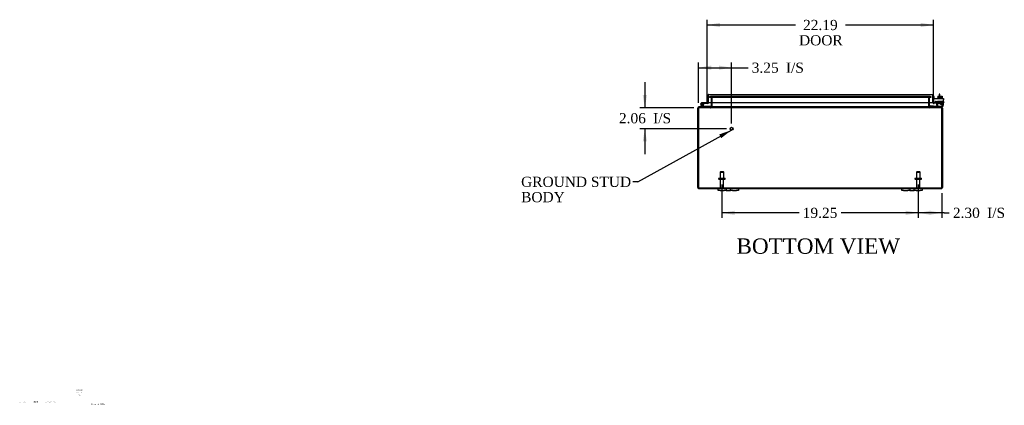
# Model space of a CAD drawing. Header units: inches. Extents: x 6 to 235, y 0 to 157.
# Tile 1 of 8: x 6 to 103, y 0 to 38. Entities that reach past the tile are written whole.
import ezdxf
from ezdxf.enums import TextEntityAlignment as Align

# ---------------------------------------------------------------- set-up
doc = ezdxf.new("R2010")
doc.units = ezdxf.units.IN
doc.header["$MEASUREMENT"] = 0
for name, color, linetype in [('COM40153-1', 7, 'CONTINUOUS'), ('COM40153-2', 7, 'CONTINUOUS'), ('COM42667', 7, 'CONTINUOUS'), ('COM42780', 7, 'CONTINUOUS'), ('COM48445', 7, 'CONTINUOUS'), ('COM71780-20', 7, 'CONTINUOUS'), ('DEFAULT', 7, 'CONTINUOUS'), ('DIMENSIONS', 7, 'CONTINUOUS'), ('FET07710', 7, 'CONTINUOUS'), ('HNG10620-32B', 7, 'CONTINUOUS'), ('HNG10620-32C', 7, 'CONTINUOUS'), ('HNG10620-32P', 7, 'CONTINUOUS'), ('SCC19011', 7, 'CONTINUOUS'), ('STD21878', 7, 'CONTINUOUS'), ('STD26094', 7, 'CONTINUOUS'), ('WAF25035', 7, 'CONTINUOUS')]:
    doc.layers.add(name, color=color, linetype=linetype)
doc.styles.add('SEACAD_TIMES_NEW_ROMAN', font='times.ttf')

# ---------------------------------------------------------------- blocks, each defined once
blk = doc.blocks.new('SEANNOT_GROUP')
at = {"layer": 'DIMENSIONS', "color": 7, "linetype": 'Continuous', "style": 'SEACAD_TIMES_NEW_ROMAN'}
blk.add_text('Hammond_WEB', height=0.125, dxfattribs=at).set_placement((13.011, 0.567), align=Align.TOP_LEFT)
blk = doc.blocks.new('SEANNOT_GROUP1')
at = {"layer": 'DEFAULT', "linetype": 'Continuous'}
blk.add_hatch(color=136, dxfattribs=at).paths.add_polyline_path([(74.816, 26.611), (75.81, 27.398), (74.615, 26.976)])
at = {"layer": 'DEFAULT', "color": 136, "linetype": 'Continuous'}
blk.add_line((66.641, 22.331), (66.141, 22.331), dxfattribs=at)
blk.add_lwpolyline([(66.641, 22.331), (75.81, 27.398)], dxfattribs=at)
at = {"layer": 'DEFAULT', "color": 136, "linetype": 'Continuous', "style": 'SEACAD_TIMES_NEW_ROMAN'}
for s, p in [('GROUND STUD', (55.198, 22.831)), ('BODY', (55.198, 21.331))]:
    blk.add_text(s, height=1, dxfattribs=at).set_placement(p, align=Align.TOP_LEFT)
blk = doc.blocks.new('GDIMGGROUP4')
at = {"layer": 'DEFAULT', "linetype": 'Continuous'}
for points in [[(76.138, 19.081), (76.138, 19.497), (74.888, 19.289)], [(92.888, 19.081), (94.138, 19.289), (92.888, 19.497)]]:
    blk.add_hatch(color=136, dxfattribs=at).paths.add_polyline_path(points)
at = {"layer": 'DEFAULT', "color": 136, "linetype": 'Continuous'}
for p, q in [((74.888, 22.078), (74.888, 18.789)), ((94.138, 22.078), (94.138, 18.789)), ((82.457, 19.289), (74.888, 19.289)), ((94.138, 19.289), (86.569, 19.289))]:
    blk.add_line(p, q, dxfattribs=at)
at = {"layer": 'DEFAULT', "color": 136, "linetype": 'Continuous', "style": 'SEACAD_TIMES_NEW_ROMAN'}
blk.add_text('19.25', height=1, dxfattribs=at).set_placement((82.807, 19.789), align=Align.TOP_LEFT)
blk = doc.blocks.new('GDIMGGROUP11')
at = {"layer": 'DEFAULT', "linetype": 'Continuous'}
for points in [[(74.7, 37.918), (73.45, 37.71), (74.7, 37.502)], [(94.388, 37.918), (94.388, 37.502), (95.638, 37.71)]]:
    blk.add_hatch(color=136, dxfattribs=at).paths.add_polyline_path(points)
at = {"layer": 'DEFAULT', "color": 136, "linetype": 'Continuous'}
for p, q in [((73.45, 30.584), (73.45, 38.21)), ((73.45, 37.71), (82.097, 37.71)), ((86.991, 37.71), (95.638, 37.71)), ((95.638, 30.612), (95.638, 38.21))]:
    blk.add_line(p, q, dxfattribs=at)
at = {"layer": 'DEFAULT', "color": 136, "linetype": 'Continuous', "style": 'SEACAD_TIMES_NEW_ROMAN'}
for s, p in [('22.19', (82.838, 38.21)), ('DOOR', (82.447, 36.71))]:
    blk.add_text(s, height=1, dxfattribs=at).set_placement(p, align=Align.TOP_LEFT)
blk = doc.blocks.new('GDIMGGROUP14')
at = {"layer": 'DEFAULT', "linetype": 'Continuous'}
for points in [[(95.388, 19.081), (95.388, 19.497), (94.138, 19.289)], [(95.191, 19.081), (96.441, 19.289), (95.191, 19.497)]]:
    blk.add_hatch(color=136, dxfattribs=at).paths.add_polyline_path(points)
at = {"layer": 'DEFAULT', "color": 136, "linetype": 'Continuous'}
for p, q in [((94.138, 22.078), (94.138, 18.789)), ((96.441, 21.226), (96.441, 18.789)), ((96.681, 19.289), (94.138, 19.289)), ((96.681, 19.289), (97.181, 19.289))]:
    blk.add_line(p, q, dxfattribs=at)
at = {"layer": 'DEFAULT', "color": 136, "linetype": 'Continuous', "style": 'SEACAD_TIMES_NEW_ROMAN'}
for s, p in [('2.30', (97.531, 19.789)), ('I/S', (100.885, 19.789))]:
    blk.add_text(s, height=1, dxfattribs=at).set_placement(p, align=Align.TOP_LEFT)
blk = doc.blocks.new('GDIMGGROUP16')
at = {"layer": 'DEFAULT', "linetype": 'Continuous'}
for points in [[(73.835, 33.729), (72.585, 33.521), (73.835, 33.313)], [(74.585, 33.729), (74.585, 33.313), (75.835, 33.521)]]:
    blk.add_hatch(color=136, dxfattribs=at).paths.add_polyline_path(points)
at = {"layer": 'DEFAULT', "color": 136, "linetype": 'Continuous'}
for p, q in [((72.585, 30.061), (72.585, 34.021)), ((75.835, 28.037), (75.835, 34.021)), ((72.585, 33.521), (76.957, 33.521)), ((76.957, 33.521), (77.457, 33.521))]:
    blk.add_line(p, q, dxfattribs=at)
at = {"layer": 'DEFAULT', "color": 136, "linetype": 'Continuous', "style": 'SEACAD_TIMES_NEW_ROMAN'}
for s, p in [('3.25', (77.807, 34.021)), ('I/S', (81.161, 34.021))]:
    blk.add_text(s, height=1, dxfattribs=at).set_placement(p, align=Align.TOP_LEFT)
blk = doc.blocks.new('GDIMGGROUP17')
at = {"layer": 'DEFAULT', "linetype": 'Continuous'}
for points in [[(67.121, 30.847), (67.33, 29.597), (67.538, 30.847)], [(67.121, 26.287), (67.538, 26.287), (67.33, 27.537)]]:
    blk.add_hatch(color=136, dxfattribs=at).paths.add_polyline_path(points)
at = {"layer": 'DEFAULT', "color": 136, "linetype": 'Continuous'}
for p, q in [((67.33, 32.097), (67.33, 29.597)), ((72.147, 29.597), (66.83, 29.597)), ((75.335, 27.537), (66.83, 27.537)), ((67.33, 27.537), (67.33, 25.037))]:
    blk.add_line(p, q, dxfattribs=at)
at = {"layer": 'DEFAULT', "color": 136, "linetype": 'Continuous', "style": 'SEACAD_TIMES_NEW_ROMAN'}
for s, p in [('2.06', (64.788, 29.067)), ('I/S', (68.142, 29.067))]:
    blk.add_text(s, height=1, dxfattribs=at).set_placement(p, align=Align.TOP_LEFT)

msp = doc.modelspace()

# ---------------------------------------------------------------- linework, layer by layer
at = {"layer": 'COM40153-1', "color": 7}
for p, q in [((96.191, 30.919), (96.191, 30.74)), ((96.263, 30.919), (96.191, 30.919)), ((96.263, 30.74), (96.263, 30.919))]:
    msp.add_line(p, q, dxfattribs=at)
at = {"layer": 'COM40153-2', "color": 7}
for p, q in [((95.71, 30.706), (95.638, 30.706)), ((95.71, 30.514), (95.71, 30.706)), ((95.923, 30.106), (95.764, 30.106)), ((95.915, 30.178), (95.811, 30.178)), ((96.638, 30.178), (96.609, 30.178)), ((96.609, 30.106), (96.638, 30.106)), ((96.638, 30.178), (96.638, 30.106))]:
    msp.add_line(p, q, dxfattribs=at)
msp.add_arc((95.746, 30.214), 0.108, 180, 186.85453, dxfattribs=at)
at = {"layer": 'COM42667', "color": 7}
for p, q in [((95.639, 30.514), (96.609, 30.514)), ((95.639, 30.371), (95.639, 30.514)), ((95.639, 30.371), (95.639, 30.116)), ((95.753, 30.089), (95.812, 30.181)), ((95.923, 30.148), (95.923, 29.889)), ((96.272, 29.977), (96.387, 30.139)), ((96.272, 29.948), (96.272, 29.977)), ((96.381, 29.948), (96.272, 29.948)), ((96.381, 30.089), (96.302, 29.977)), ((96.302, 29.977), (96.381, 29.977)), ((96.381, 29.977), (96.381, 30.089)), ((96.381, 29.889), (96.381, 29.948)), ((96.387, 30.139), (96.412, 30.139)), ((96.412, 30.139), (96.412, 29.977)), ((96.412, 29.977), (96.446, 29.977)), ((96.446, 29.948), (96.412, 29.948)), ((96.412, 29.948), (96.412, 29.889)), ((96.446, 29.977), (96.446, 29.948)), ((96.609, 30.514), (96.609, 30.371)), ((96.609, 29.889), (96.609, 30.371)), ((96.412, 29.889), (96.381, 29.889))]:
    msp.add_line(p, q, dxfattribs=at)
for centre, radius, start, end in [((95.699, 30.116), 0.06, 180, 202.199), ((95.863, 30.148), 0.06, 0, 147.15449), ((96.048, 29.889), 0.125, 180, 270), ((96.484, 29.889), 0.125, 270, 0)]:
    msp.add_arc(centre, radius, start, end, dxfattribs=at)
at = {"layer": 'COM42780', "color": 7}
for p, q in [((96.01, 30.241), (96.51, 30.241)), ((96.01, 30.154), (96.01, 30.241)), ((96.01, 30.1), (96.01, 30.154)), ((96.01, 30.154), (96.01, 29.684)), ((96.01, 30.146), (96.51, 30.146)), ((96.065, 30.146), (96.065, 30.051)), ((96.065, 30.051), (96.455, 30.051)), ((96.135, 30.241), (96.135, 30.051)), ((96.153, 30.241), (96.153, 30.051)), ((96.366, 30.051), (96.366, 30.241)), ((96.385, 30.241), (96.385, 30.051)), ((96.455, 30.051), (96.455, 30.146)), ((96.51, 30.1), (96.51, 30.241)), ((96.51, 29.811), (96.51, 30.1)), ((95.21, 29.761), (95.277, 29.828)), ((95.21, 29.761), (95.26, 29.71)), ((95.277, 29.828), (95.328, 29.778)), ((95.362, 29.764), (96.26, 29.764)), ((95.395, 29.763), (95.395, 29.764)), ((95.455, 29.763), (95.395, 29.763)), ((95.455, 29.763), (95.455, 29.764)), ((95.483, 29.763), (95.455, 29.763)), ((95.483, 29.763), (95.483, 29.764)), ((95.645, 29.763), (95.483, 29.763)), ((95.596, 29.763), (95.596, 29.764)), ((95.645, 29.763), (95.645, 29.764)), ((96.26, 29.764), (96.51, 29.764)), ((96.51, 29.669), (96.405, 29.669)), ((96.51, 29.766), (96.51, 29.811)), ((96.51, 29.764), (96.51, 29.766)), ((96.51, 29.764), (96.51, 29.669))]:
    msp.add_line(p, q, dxfattribs=at)
for radius in [0.143, 0.048]:
    msp.add_arc((95.362, 29.812), radius, 225, 270, dxfattribs=at)
msp.add_ellipse((95.76, 30.769), major_axis=(0, -14.322), ratio=0.017455, start_param=1.503851, end_param=1.524085, dxfattribs=at)
for points, knots in [([(96.001, 29.764), (96.003, 29.764), (96.004, 29.765), (96.006, 29.768), (96.006, 29.769), (96.007, 29.771)], [0, 0, 0, 0, 0.25, 0.25, 0.3597521, 0.3597521, 0.3597521, 0.3597521]), ([(96.01, 29.684), (96.01, 29.679), (96.009, 29.675), (96.006, 29.67), (96.004, 29.669), (96.001, 29.669)], [0, 0, 0, 0, 0.5, 0.5, 1, 1, 1, 1]), ([(96.007, 29.771), (96.007, 29.771), (96.007, 29.771), (96.007, 29.773), (96.008, 29.775), (96.008, 29.781), (96.009, 29.787), (96.009, 29.798), (96.009, 29.804), (96.009, 29.811)], [0.3597521, 0.3597521, 0.3597521, 0.3597521, 0.375, 0.375, 0.5, 0.5, 0.75, 0.75, 1, 1, 1, 1])]:
    msp.add_open_spline(points, degree=3, knots=knots, dxfattribs=at)
at = {"layer": 'COM48445', "color": 7}
for p, q in [((73.658, 30.682), (73.734, 30.682)), ((73.658, 30.61), (73.658, 30.682)), ((73.734, 30.61), (73.658, 30.61)), ((73.734, 30.682), (73.742, 30.682)), ((73.734, 30.61), (73.742, 30.61)), ((73.742, 30.682), (73.787, 30.682)), ((73.742, 30.682), (73.742, 30.61)), ((73.787, 30.61), (73.742, 30.61)), ((73.78, 30.61), (73.78, 30.682)), ((95.239, 30.682), (73.787, 30.682)), ((95.239, 30.61), (73.787, 30.61)), ((73.798, 30.61), (73.798, 30.682)), ((73.816, 30.574), (73.888, 30.574)), ((73.816, 30.574), (73.816, 30.112)), ((73.816, 30.112), (73.816, 29.705)), ((73.888, 30.574), (73.888, 30.112)), ((73.888, 30.112), (73.888, 29.705)), ((73.901, 30.112), (73.901, 30.574)), ((73.901, 29.705), (73.901, 30.112)), ((95.125, 30.574), (95.125, 30.112)), ((95.125, 30.112), (95.125, 29.705)), ((95.21, 30.574), (95.138, 30.574)), ((95.138, 30.574), (95.138, 30.112)), ((95.138, 30.112), (95.138, 29.705)), ((95.21, 30.574), (95.21, 30.112)), ((95.21, 30.112), (95.21, 29.705)), ((95.228, 30.61), (95.228, 30.682)), ((95.239, 30.682), (95.284, 30.682)), ((95.284, 30.61), (95.239, 30.61)), ((95.246, 30.682), (95.246, 30.61)), ((95.292, 30.682), (95.284, 30.682)), ((95.284, 30.61), (95.284, 30.682)), ((95.292, 30.61), (95.284, 30.61)), ((95.292, 30.682), (95.368, 30.682)), ((95.368, 30.61), (95.292, 30.61)), ((95.368, 30.682), (95.368, 30.61)), ((72.513, 21.777), (72.513, 29.561)), ((72.585, 29.561), (72.513, 29.561)), ((72.585, 21.777), (72.585, 29.561)), ((72.585, 29.561), (72.585, 21.777)), ((72.621, 29.645), (72.621, 29.669)), ((72.621, 29.669), (72.645, 29.669)), ((72.621, 29.597), (72.621, 29.645)), ((72.621, 29.597), (72.645, 29.597)), ((72.645, 29.669), (72.645, 29.597)), ((72.645, 29.669), (72.647, 29.669)), ((72.645, 29.597), (72.647, 29.597)), ((72.647, 29.597), (72.647, 29.669)), ((96.379, 29.669), (72.647, 29.669)), ((96.379, 29.597), (72.647, 29.597)), ((72.663, 29.669), (72.663, 29.597)), ((73.78, 29.669), (73.78, 29.597)), ((73.798, 29.669), (73.798, 29.597)), ((73.816, 29.705), (73.888, 29.705)), ((95.21, 29.705), (95.138, 29.705)), ((95.228, 29.669), (95.228, 29.597)), ((95.246, 29.597), (95.246, 29.669)), ((96.363, 29.669), (96.363, 29.597)), ((96.379, 29.597), (96.379, 29.669)), ((96.379, 29.669), (96.381, 29.669)), ((96.379, 29.597), (96.381, 29.597)), ((96.381, 29.669), (96.381, 29.597)), ((96.381, 29.669), (96.405, 29.669)), ((96.381, 29.597), (96.405, 29.597)), ((96.405, 29.645), (96.405, 29.669)), ((96.405, 29.597), (96.405, 29.645)), ((96.441, 29.561), (96.513, 29.561)), ((96.441, 29.561), (96.441, 21.777)), ((96.441, 21.777), (96.441, 29.561)), ((96.513, 29.561), (96.513, 21.777)), ((72.585, 21.675), (72.585, 21.777)), ((72.585, 21.777), (72.585, 21.675)), ((72.621, 21.741), (96.405, 21.741)), ((72.621, 21.741), (72.621, 21.669)), ((72.621, 21.669), (74.513, 21.669)), ((76.513, 21.669), (92.513, 21.669)), ((94.513, 21.669), (96.405, 21.669)), ((96.405, 21.741), (96.405, 21.669)), ((96.441, 21.675), (96.441, 21.777)), ((96.441, 21.777), (96.441, 21.675))]:
    msp.add_line(p, q, dxfattribs=at)
for centre, radius, start, end in [((73.78, 30.574), 0.108, 0, 90), ((73.78, 30.574), 0.036, 0, 90), ((73.796, 30.576), 0.106, 358.80741, 88.69259), ((95.23, 30.576), 0.106, 91.3077, 181.1923), ((95.246, 30.574), 0.108, 90, 180), ((95.246, 30.574), 0.036, 90, 180), ((72.621, 29.561), 0.108, 90, 180), ((72.621, 29.561), 0.036, 141.27673, 180), ((72.621, 29.561), 0.036, 90, 141.27673), ((73.78, 29.705), 0.036, 270, 360), ((73.78, 29.705), 0.108, 270, 349.60158), ((73.796, 29.702), 0.106, 271.3077, 1.1923), ((73.78, 29.705), 0.108, 349.60158, 0), ((95.23, 29.702), 0.106, 178.80741, 268.69259), ((95.246, 29.705), 0.108, 180, 190.39942), ((95.246, 29.705), 0.108, 190.39942, 270), ((95.246, 29.705), 0.036, 180, 270), ((96.405, 29.561), 0.108, 0, 90), ((96.405, 29.561), 0.036, 38.72327, 90), ((96.405, 29.561), 0.036, 0, 38.72327), ((72.621, 21.777), 0.108, 180, 250.52878), ((72.621, 21.777), 0.036, 180, 270), ((72.621, 21.777), 0.108, 250.52878, 270), ((96.405, 21.777), 0.036, 270, 360), ((96.405, 21.777), 0.108, 270, 289.47122), ((96.405, 21.777), 0.108, 289.47122, 0)]:
    msp.add_arc(centre, radius, start, end, dxfattribs=at)
for centre, major_axis, start_param, end_param in [((72.621, 21.777), (0, 0.036), 1.570796, 3.141593), ((72.621, 21.777), (0, 0.108), 2.801756, 3.141593), ((96.405, 21.777), (0, 0.036), 3.141593, 4.712389), ((96.405, 21.777), (0, 0.108), 3.141593, 3.48143)]:
    msp.add_ellipse(centre, major_axis=major_axis, ratio=0.997813, start_param=start_param, end_param=end_param, dxfattribs=at)
for points, knots in [([(73.901, 30.574), (73.901, 30.575), (73.901, 30.577), (73.899, 30.581), (73.898, 30.582), (73.894, 30.587), (73.89, 30.59), (73.882, 30.594), (73.878, 30.596), (73.869, 30.6), (73.864, 30.601), (73.849, 30.605), (73.839, 30.607), (73.819, 30.609), (73.808, 30.61), (73.798, 30.61)], [0, 0, 0, 0, 0.0625, 0.0625, 0.125, 0.125, 0.25, 0.25, 0.375, 0.375, 0.5, 0.5, 0.75, 0.75, 1, 1, 1, 1]), ([(95.228, 30.61), (95.218, 30.61), (95.207, 30.609), (95.187, 30.607), (95.177, 30.605), (95.162, 30.601), (95.157, 30.6), (95.148, 30.596), (95.144, 30.594), (95.136, 30.59), (95.132, 30.587), (95.128, 30.582), (95.127, 30.581), (95.125, 30.577), (95.125, 30.575), (95.125, 30.574)], [0, 0, 0, 0, 0.25, 0.25, 0.5, 0.5, 0.625, 0.625, 0.75, 0.75, 0.875, 0.875, 0.9375, 0.9375, 1, 1, 1, 1]), ([(72.585, 29.561), (72.59, 29.575), (72.595, 29.589), (72.606, 29.615), (72.611, 29.627), (72.621, 29.647), (72.626, 29.655), (72.637, 29.666), (72.642, 29.669), (72.647, 29.669)], [0, 0, 0, 0, 0.25, 0.25, 0.5, 0.5, 0.75, 0.75, 1, 1, 1, 1]), ([(72.585, 29.561), (72.595, 29.57), (72.606, 29.579), (72.626, 29.593), (72.637, 29.597), (72.647, 29.597)], [0, 0, 0, 0, 0.5, 0.5, 1, 1, 1, 1]), ([(73.798, 29.669), (73.808, 29.669), (73.819, 29.669), (73.839, 29.671), (73.849, 29.673), (73.864, 29.677), (73.869, 29.678), (73.878, 29.682), (73.882, 29.684), (73.89, 29.688), (73.894, 29.691), (73.898, 29.696), (73.899, 29.697), (73.901, 29.701), (73.901, 29.703), (73.901, 29.705)], [0, 0, 0, 0, 0.25, 0.25, 0.5, 0.5, 0.625, 0.625, 0.75, 0.75, 0.875, 0.875, 0.9375, 0.9375, 1, 1, 1, 1]), ([(95.125, 29.705), (95.125, 29.703), (95.125, 29.701), (95.127, 29.697), (95.128, 29.696), (95.132, 29.691), (95.136, 29.688), (95.144, 29.684), (95.148, 29.682), (95.157, 29.678), (95.162, 29.677), (95.177, 29.673), (95.187, 29.671), (95.207, 29.669), (95.218, 29.669), (95.228, 29.669)], [0, 0, 0, 0, 0.0625, 0.0625, 0.125, 0.125, 0.25, 0.25, 0.375, 0.375, 0.5, 0.5, 0.75, 0.75, 1, 1, 1, 1]), ([(96.379, 29.669), (96.384, 29.669), (96.39, 29.666), (96.4, 29.655), (96.405, 29.647), (96.415, 29.627), (96.42, 29.615), (96.431, 29.589), (96.436, 29.575), (96.441, 29.561)], [0, 0, 0, 0, 0.25, 0.25, 0.5, 0.5, 0.75, 0.75, 1, 1, 1, 1]), ([(96.379, 29.597), (96.39, 29.597), (96.4, 29.593), (96.42, 29.579), (96.431, 29.57), (96.441, 29.561)], [0, 0, 0, 0, 0.5, 0.5, 1, 1, 1, 1])]:
    msp.add_open_spline(points, degree=3, knots=knots, dxfattribs=at)
at = {"layer": 'COM71780-20', "color": 7}
for p, q in [((73.45, 30.084), (73.45, 30.771)), ((73.45, 30.084), (73.522, 30.084)), ((73.522, 30.872), (73.522, 30.771)), ((73.522, 30.771), (73.522, 30.872)), ((73.522, 30.084), (73.522, 30.771)), ((73.522, 30.771), (73.522, 30.112)), ((73.522, 30.112), (95.566, 30.112)), ((73.558, 30.879), (95.53, 30.879)), ((95.566, 30.771), (95.566, 30.872)), ((95.566, 30.872), (95.566, 30.771)), ((95.566, 30.112), (95.566, 30.771)), ((95.566, 30.771), (95.566, 30.112)), ((95.638, 30.112), (95.566, 30.112)), ((95.651, 30.084), (95.605, 30.029)), ((95.638, 30.771), (95.638, 30.112)), ((95.85, 30.106), (95.68, 30.076)), ((95.68, 30.076), (95.693, 30.005)), ((95.863, 30.035), (95.693, 30.005)), ((95.863, 30.035), (95.85, 30.106))]:
    msp.add_line(p, q, dxfattribs=at)
for centre, radius, start, end in [((73.558, 30.771), 0.108, 109.47122, 180), ((73.558, 30.771), 0.108, 90, 109.47122), ((95.53, 30.771), 0.108, 70.52878, 90), ((95.53, 30.771), 0.108, 0, 70.52878), ((95.674, 30.112), 0.108, 180, 230), ((95.674, 30.112), 0.108, 230.00006, 279.99994), ((95.674, 30.112), 0.036, 180, 230), ((95.674, 30.112), 0.036, 230, 280)]:
    msp.add_arc(centre, radius, start, end, dxfattribs=at)
for centre, start_param, end_param in [((73.558, 30.771), 3.141593, 3.48143), ((95.53, 30.771), 2.801756, 3.141593)]:
    msp.add_ellipse(centre, major_axis=(0, -0.108), ratio=0.997813, start_param=start_param, end_param=end_param, dxfattribs=at)
at = {"layer": 'FET07710', "color": 7}
for p, q in [((74.513, 21.482), (74.513, 21.669)), ((74.513, 21.669), (74.701, 21.669)), ((74.701, 21.482), (74.513, 21.482)), ((74.701, 21.669), (75.107, 21.669)), ((74.701, 21.482), (75.107, 21.482)), ((75.107, 21.669), (75.295, 21.669)), ((75.295, 21.482), (75.107, 21.482)), ((75.295, 21.669), (75.513, 21.669)), ((75.295, 21.669), (75.295, 21.482)), ((75.295, 21.482), (75.513, 21.482)), ((75.513, 21.669), (75.513, 21.669)), ((75.513, 21.669), (75.731, 21.669)), ((75.513, 21.482), (75.731, 21.482)), ((75.513, 21.482), (75.513, 21.482)), ((75.731, 21.482), (75.731, 21.669)), ((75.731, 21.669), (75.919, 21.669)), ((75.919, 21.482), (75.731, 21.482)), ((75.919, 21.669), (76.326, 21.669)), ((75.919, 21.482), (76.326, 21.482)), ((76.326, 21.669), (76.513, 21.669)), ((76.513, 21.482), (76.326, 21.482)), ((76.513, 21.669), (76.513, 21.482)), ((92.513, 21.482), (92.513, 21.669)), ((92.513, 21.669), (92.701, 21.669)), ((92.701, 21.482), (92.513, 21.482)), ((92.701, 21.669), (93.107, 21.669)), ((92.701, 21.482), (93.107, 21.482)), ((93.107, 21.669), (93.295, 21.669)), ((93.295, 21.482), (93.107, 21.482)), ((93.295, 21.669), (93.513, 21.669)), ((93.295, 21.669), (93.295, 21.482)), ((93.295, 21.482), (93.513, 21.482)), ((93.513, 21.669), (93.513, 21.669)), ((93.513, 21.669), (93.731, 21.669)), ((93.513, 21.482), (93.731, 21.482)), ((93.513, 21.482), (93.513, 21.482)), ((93.731, 21.482), (93.731, 21.669)), ((93.731, 21.669), (93.919, 21.669)), ((93.919, 21.482), (93.731, 21.482)), ((93.919, 21.669), (94.326, 21.669)), ((93.919, 21.482), (94.326, 21.482)), ((94.326, 21.669), (94.513, 21.669)), ((94.513, 21.482), (94.326, 21.482)), ((94.513, 21.669), (94.513, 21.482))]:
    msp.add_line(p, q, dxfattribs=at)
at = {"layer": 'HNG10620-32B', "color": 7}
for p, q in [((72.97, 29.695), (72.843, 29.821)), ((73.012, 29.737), (72.886, 29.863)), ((72.997, 29.783), (72.98, 29.84)), ((73.768, 29.729), (73.033, 29.729)), ((73.768, 29.669), (73.768, 29.729))]:
    msp.add_line(p, q, dxfattribs=at)
for centre, radius, start, end in [((72.952, 29.93), 0.154, 287.18186, 225), ((72.952, 29.93), 0.0938, 287.18186, 225), ((73.033, 29.758), 0.089, 225, 270), ((73.033, 29.758), 0.029, 225, 270)]:
    msp.add_arc(centre, radius, start, end, dxfattribs=at)
at = {"layer": 'HNG10620-32C', "color": 7}
for p, q in [((73.106, 30.084), (72.952, 30.084)), ((73.106, 30.024), (73.074, 30.024)), ((73.45, 30.084), (73.106, 30.084)), ((73.106, 30.084), (73.106, 30.024)), ((73.493, 30.024), (73.106, 30.024)), ((73.522, 30.564), (73.522, 30.564))]:
    msp.add_line(p, q, dxfattribs=at)
for centre, radius, start, end in [((73.493, 30.113), 0.089, 270, 0), ((72.952, 29.93), 0.154, 277.42813, 287.18186)]:
    msp.add_arc(centre, radius, start, end, dxfattribs=at)
at = {"layer": 'HNG10620-32P', "color": 7}
msp.add_circle((72.952, 29.93), 0.0938, dxfattribs=at)
at = {"layer": 'SCC19011', "color": 7}
for p, q in [((96.045, 30.74), (96.045, 30.559)), ((96.045, 30.74), (96.26, 30.74)), ((96.26, 30.74), (96.26, 30.559)), ((96.26, 30.74), (96.475, 30.74)), ((96.475, 30.74), (96.475, 30.559))]:
    msp.add_line(p, q, dxfattribs=at)
at = {"layer": 'STD21878', "color": 7}
for radius in [0.141, 0.125]:
    msp.add_circle((75.835, 27.537), radius, dxfattribs=at)
at = {"layer": 'STD26094', "color": 7}
for p, q in [((74.738, 23.303), (74.701, 23.265)), ((74.701, 23.265), (75.076, 23.265)), ((74.701, 23.265), (74.701, 22.678)), ((75.038, 23.303), (74.738, 23.303)), ((75.076, 23.265), (75.038, 23.303)), ((75.076, 22.678), (75.076, 23.265)), ((93.988, 23.303), (93.951, 23.265)), ((93.951, 23.265), (94.326, 23.265)), ((93.951, 23.265), (93.951, 22.678)), ((94.288, 23.303), (93.988, 23.303)), ((94.326, 23.265), (94.288, 23.303)), ((94.326, 22.678), (94.326, 23.265)), ((74.563, 22.648), (74.563, 22.608)), ((74.593, 22.678), (75.183, 22.678)), ((74.593, 22.578), (75.183, 22.578)), ((74.723, 22.578), (74.723, 21.801)), ((75.053, 21.801), (75.053, 22.578)), ((75.213, 22.608), (75.213, 22.648)), ((93.813, 22.648), (93.813, 22.608)), ((93.843, 22.678), (94.433, 22.678)), ((93.843, 22.578), (94.433, 22.578)), ((93.973, 22.578), (93.973, 21.801)), ((94.303, 21.801), (94.303, 22.578)), ((94.463, 22.608), (94.463, 22.648))]:
    msp.add_line(p, q, dxfattribs=at)
for centre, radius, start, end in [((74.593, 22.648), 0.03, 90, 180), ((74.593, 22.608), 0.03, 180, 270), ((75.183, 22.648), 0.03, 0, 90), ((75.183, 22.608), 0.03, 270, 0), ((93.843, 22.648), 0.03, 90, 180), ((93.843, 22.608), 0.03, 180, 270), ((94.433, 22.648), 0.03, 0, 90), ((94.433, 22.608), 0.03, 270, 0), ((74.783, 21.801), 0.06, 180, 270), ((74.993, 21.801), 0.06, 270, 0), ((94.033, 21.801), 0.06, 180, 270), ((94.243, 21.801), 0.06, 270, 0)]:
    msp.add_arc(centre, radius, start, end, dxfattribs=at)
at = {"layer": 'WAF25035', "color": 7}
for p, q in [((96.51, 30.559), (96.01, 30.559)), ((96.01, 30.559), (96.01, 30.514)), ((96.51, 30.514), (96.51, 30.559))]:
    msp.add_line(p, q, dxfattribs=at)

# ---------------------------------------------------------------- block references
at = {"layer": 'DEFAULT', "color": 7}
for name in ['GDIMGGROUP11', 'GDIMGGROUP16', 'GDIMGGROUP17', 'SEANNOT_GROUP1', 'GDIMGGROUP4', 'GDIMGGROUP14']:
    msp.add_blockref(name, (0, 0), dxfattribs=at)
at = {"layer": 'DIMENSIONS', "color": 7}
msp.add_blockref('SEANNOT_GROUP', (0, 0), dxfattribs=at)

# ---------------------------------------------------------------- texts
at = {"layer": 'DEFAULT', "color": 7, "style": 'SEACAD_TIMES_NEW_ROMAN'}
msp.add_text('BOTTOM VIEW', height=1.5, dxfattribs=at).set_placement((76.315, 16.78), align=Align.TOP_LEFT)
at = {"layer": 'DIMENSIONS', "color": 7, "attachment_point": 5}
for s, insert, char_height, width in [('{\\fTimes New Roman|b0||i0||c0|p34;\\C7;\\H8.e-002;\\W1.;X.XXXXXX}', (11.883, 1.939), 0.08, 0.98019), ('{\\fTimes New Roman|b0||i0||c0|p34;\\C7;\\H8.e-002;\\W1.;XX XX XX}', (11.875, 1.699), 0.08, 0.98019), ('{\\fTimes New Roman|b0||i0||c0|p34;\\C7;\\H8.e-002;\\W1.;N/A\\P}', (11.872, 1.448), 0.08, 0.86903), ('{\\fTimes New Roman|b0||i0||c0|p34;\\C7;\\H8.e-002;\\W1.;A}', (6.062, 0.736), 0.08, 0.10664), ('{\\fTimes New Roman|b0||i0||c0|p34;\\C7;\\H8.e-002;\\W1.;N/A}', (6.476, 0.75), 0.08, 0.42654), ('{\\fTimes New Roman|b0||i0||c0|p34;\\C7;\\H7.e-002;\\W1.;RELEASE}', (7.591, 0.756), 0.07, 1.72842), ('{\\fTimes New Roman|b0||i0||c0|p34;\\C7;\\H8.e-002;\\W1.;XXXXXXX}', (8.849, 0.751), 0.08, 0.74057), ('{\\fTimes New Roman|b0||i0||c0|p34;\\C7;\\H8.e-002;\\W1.;XXX}', (9.405, 0.75), 0.08, 0.3546)]:
    msp.add_mtext(s, dxfattribs=dict(at, insert=insert, char_height=char_height, width=width))

doc.saveas('drawing.dxf')
